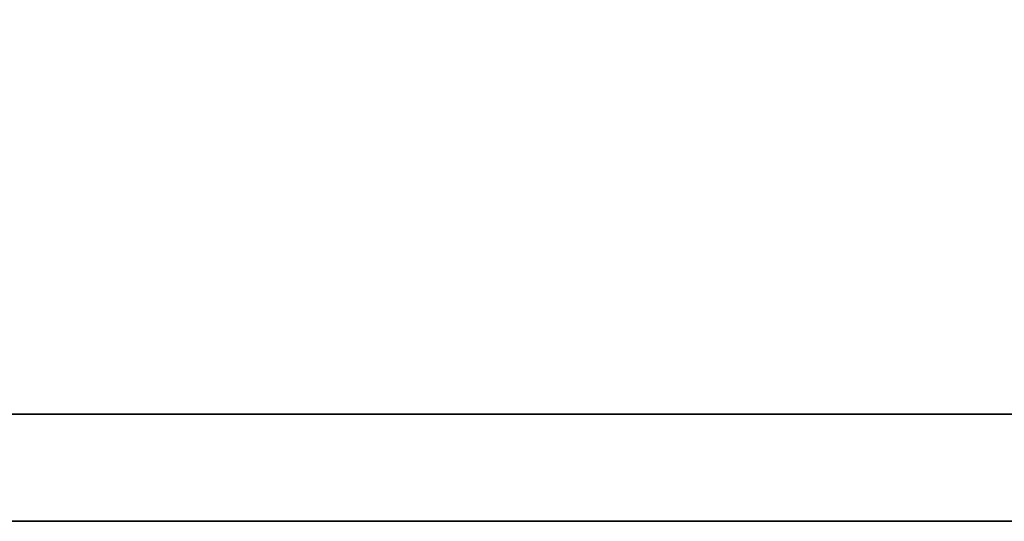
# Model space of a CAD drawing. Header units: millimetres. Extents: x 1362 to 1585, y 740 to 922.
# Tile 33 of 50: x 1566.644 to 1567.085, y 848.605 to 848.829. Entities that reach past the tile are written whole.
import ezdxf

# ---------------------------------------------------------------- set-up
doc = ezdxf.new("R2010")
doc.units = ezdxf.units.MM
doc.header["$LTSCALE"] = 0.1
doc.layers.add('CHA', color=7, linetype='CONTINUOUS')
doc.layers.add('layer 1', color=7, linetype='CONTINUOUS')

# ---------------------------------------------------------------- blocks, each defined once
blk = doc.blocks.new('TBI MOTION logo(完整正式版)')
at = {"layer": 'layer 1', "color": 22, "lineweight": 35}
blk.add_open_spline([(75.90875, -9.47875), (75.90875, -9.47875), (75.90875, -12.28625), (75.90875, -12.28625), (75.90875, -12.28625), (75.90875, -12.28625), (75.90875, -12.47875), (75.90875, -12.47875), (75.90875, -12.47875), (75.90875, -12.47875), (75.71625, -12.47875), (75.71625, -12.47875), (75.71625, -12.47875), (75.71625, -12.47875), (-88.32875, -12.47875), (-88.32875, -12.47875), (-88.32875, -12.47875), (-88.32875, -12.47875), (-88.32875, -13.29375), (-88.32875, -13.29375), (-88.32875, -13.29375), (-88.32875, -13.29375), (82.89125, -13.29375), (82.89125, -13.29375), (82.89125, -13.29375), (82.89125, -13.29375), (75.90875, -9.47875), (75.90875, -9.47875)], degree=3, knots=[0, 0, 0, 0, 0.1428571, 0.1428571, 0.1428571, 0.1428572, 0.2857143, 0.2857143, 0.2857143, 0.2857143, 0.4285714, 0.4285714, 0.4285714, 0.4285714, 0.5714286, 0.5714286, 0.5714286, 0.5714286, 0.7142857, 0.7142857, 0.7142857, 0.7142857, 0.8571429, 0.8571429, 0.8571429, 0.8571429, 1, 1, 1, 1], dxfattribs=at)

msp = doc.modelspace()

# ---------------------------------------------------------------- block references
at = {"layer": 'CHA', "xscale": 0.05884626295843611, "yscale": 0.05884626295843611, "zscale": 0.05884626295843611}
msp.add_blockref('TBI MOTION logo(完整正式版)', (1565.5301, 849.3872), dxfattribs=at)

doc.saveas('drawing.dxf')
